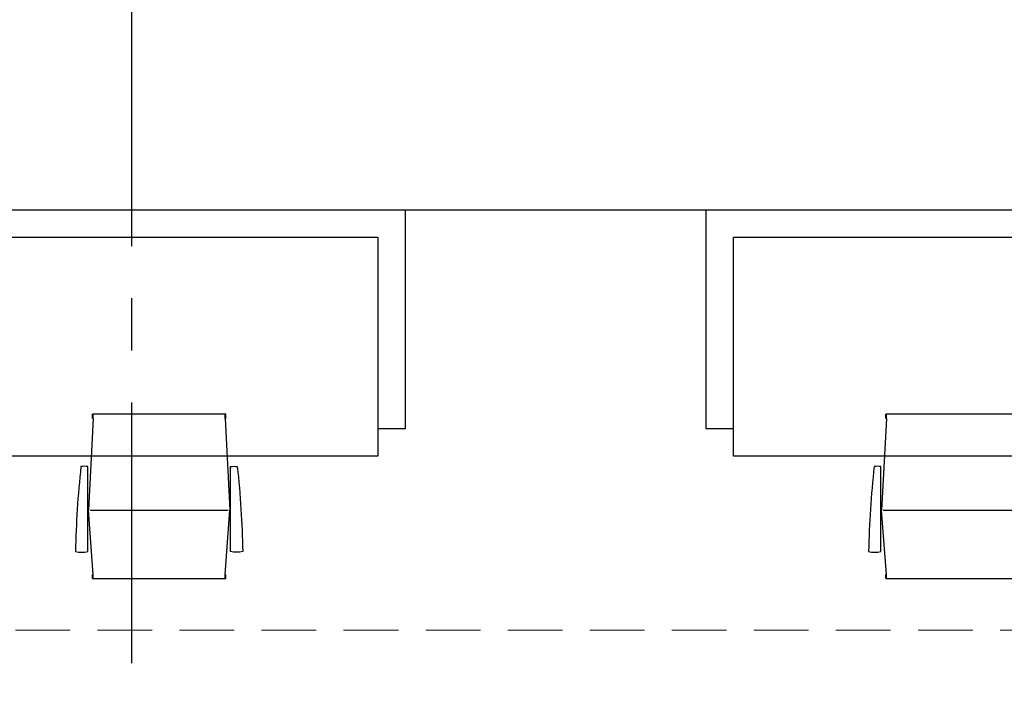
# Model space of a CAD drawing. Header units: millimetres. Extents: x 111285 to 237437, y -9513 to 52045.
# Tile 97 of 117: x 147673 to 151273, y 2283 to 4778. Entities that reach past the tile are written whole.
import ezdxf

# ---------------------------------------------------------------- set-up
doc = ezdxf.new("R2010")
doc.units = ezdxf.units.MM
doc.header["$LTSCALE"] = 100
doc.linetypes.add('CENTER', pattern=[50.8, 31.75, -6.35, 6.35, -6.35])
doc.linetypes.add('DASHED', pattern=[0.75, 0.5, -0.25])
doc.layers.get('0').update_dxf_attribs({"color": 252})
for name, color, linetype in [('0-HOOFDSTRAMIEN', 1, 'CENTER'), ('_79--VASTE-INRICHTING', 1, 'Continuous'), ('_82--LOSSE-INRICHTING', 1, 'Continuous'), ('_89--LOSSE-INRICHTING', 1, 'Continuous')]:
    doc.layers.add(name, color=color, linetype=linetype)

# ---------------------------------------------------------------- blocks, each defined once
blk = doc.blocks.new('U-STRAMIEN')
at = {"layer": '0-HOOFDSTRAMIEN', "ltscale": 0.3}
blk.add_lwpolyline([(21600, -4264), (21600, 47464)], dxfattribs=at)
blk = doc.blocks.new('onderlegger beganegrond')
at = {"linetype": 'DASHED', "lineweight": 0, "ltscale": 4}
blk.add_lwpolyline([(7405, 12638), (7405.1, 10637.9), (7405, 10560), (7405, 2547), (7405, 2547), (7405, 2547), (32780, 2547), (32780, 12638)], close=True, dxfattribs=at)
blk = doc.blocks.new('bureaustoel')
at = {"layer": '_89--LOSSE-INRICHTING'}
for p, q in [((2.5, 585), (-14.9, 250)), ((0, 585), (0, 600)), ((0, 600), (486.9, 600)), ((2.5, 585), (2.5, 600)), ((484.4, 585), (484.4, 600)), ((484.4, 585), (501.9, 250)), ((486.9, 585), (486.9, 600)), ((2.5, 15), (-14.9, 250)), ((496.2, 250), (-9.2, 250)), ((484.4, 15), (501.9, 250)), ((0, 0), (0, 15)), ((486.9, 0), (0, 0)), ((2.5, 0), (2.5, 15)), ((484.4, 0), (484.4, 15)), ((486.9, 0), (486.9, 15))]:
    blk.add_line(p, q, dxfattribs=at)
for points in [[(-17.4, 98.6), (-17.4, 408.6, 0.108124), (-42.2, 408.6, 0.022407), (-62.3, 98.3, 0.119571), (-17.4, 98.3, 0.119571)], [(504.6, 98.6), (504.6, 408.6, -0.108124), (529.4, 408.6, -0.022407), (549.5, 98.3, -0.119571), (504.6, 98.3, -0.119571)]]:
    blk.add_lwpolyline(points, format="xyb", dxfattribs=at)

msp = doc.modelspace()

# ---------------------------------------------------------------- linework, layer by layer
at = {"layer": '_79--VASTE-INRICHTING'}
msp.add_line((149082.4, 4083), (150182.4, 4083), dxfattribs=at)
for points in [[(142582.4, 3283), (142482.4, 3283), (142482.4, 4083), (149082.4, 4083), (149082.4, 3283), (148982.4, 3283)], [(150282.4, 3283), (150182.4, 3283), (150182.4, 4083), (156782.4, 4083), (156782.4, 3283), (156682.4, 3283)], [(142582.4, 3283), (142582.4, 3983), (148982.4, 3983), (148982.4, 3283)]]:
    msp.add_lwpolyline(points, dxfattribs=at)
at = {"layer": '_82--LOSSE-INRICHTING'}
for points in [[(148982.4, 3183), (147382.4, 3183), (147382.4, 3983), (148982.4, 3983)], [(151882.4, 3183), (150282.4, 3183), (150282.4, 3983), (151882.4, 3983)]]:
    msp.add_lwpolyline(points, close=True, dxfattribs=at)

# ---------------------------------------------------------------- block references
msp.add_blockref('onderlegger beganegrond', (126152, 0))
at = {"layer": '0-HOOFDSTRAMIEN'}
msp.add_blockref('U-STRAMIEN', (126482, 594), dxfattribs=at)
at = {"layer": '_82--LOSSE-INRICHTING', "xscale": -1}
for p in [(148425.9, 2735.7), (151325.9, 2735.7)]:
    msp.add_blockref('bureaustoel', p, dxfattribs=at)

doc.saveas('drawing.dxf')
